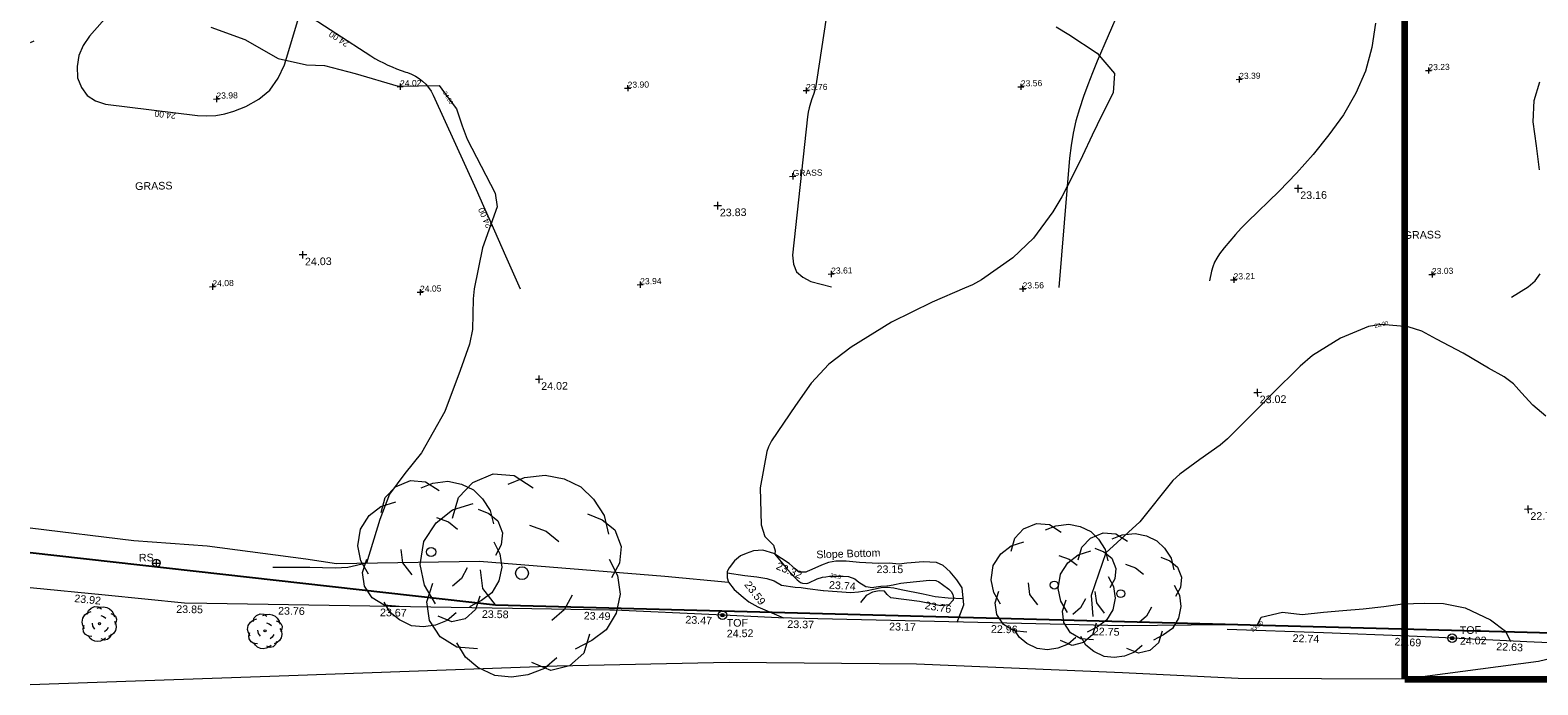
# Model space of a CAD drawing. Header units: millimetres. Extents: x -290717 to 520720, y -88450 to 287762.
# Tile 1 of 256: x -284627 to -210665, y -74103 to -41999. Entities that reach past the tile are written whole.
import ezdxf

# ---------------------------------------------------------------- set-up
doc = ezdxf.new("R2010")
doc.units = ezdxf.units.MM
doc.linetypes.add('IMPORT-UG_ELEC_STREET LIGHTING_QLB2 _2_', pattern=[2700, 1500, -300, 0, -250, 150, -300, 0, -200])
for name, color, linetype, lineweight, true_color in [('00__TOPO__TOP_OF_FENCE_SYMBOL', 7, 'Continuous', 9, 0x666666), ('00_TOPO_FURN_SIGN', 7, 'Continuous', 9, 0x666666), ('00_TOPO_LEVEL_SPOT', 7, 'Continuous', 9, 0x666666), ('00_TOPO_TREE', 7, 'Continuous', 9, 0x666666), ('00_UAV_FENCE', 7, 'Continuous', 9, 0x264c2f), ('00_UAV_FORM_LINES', 7, 'Continuous', 9, 0x666666), ('00_UAV_FURN_SIGN', 6, 'Continuous', 9, 0xff00ff), ('00_UAV_SLOPE_BOTTOM', 30, 'Continuous', 9, 0xff7f00), ('00_UAV_SLOPE_TOP', 40, 'Continuous', 9, 0xffbf00), ('00_UAV_TOP_OF_FENCE', 6, 'Continuous', 9, 0xff00ff), ('01_DTM_CONTOUR_MNR', 7, 'Continuous', 9, 0xa5a552), ('01_DTM_CONTOUR_MNR_LABELS', 7, 'Continuous', 9, 0xa5a552), ('12333-PUM-2D-U-0001-C01 - Rev2_REVIT IMPORT_dwg', 7, 'Continuous', 9, 0x767676), ('A_RHA_Line', 7, 'Continuous', 9, 0x00a600), ('CONTOURS_INDEX', 4, 'Continuous', 9, 0x00ffff), ('CONTOURS_INDEX_LVL', 4, 'Continuous', 9, 0x00ffff), ('CONTOURS_MINOR', 7, 'Continuous', 9, 0x00a5a5), ('PUM-SURVEY BOUNDARY_EXTENT', 190, 'Continuous', 25, 0x7f00ff), ('SPOT_HEIGHTS_LVL', 7, 'Continuous', 9, 0x00a500)]:
    doc.layers.add(name, color=color, linetype=linetype, lineweight=lineweight, true_color=true_color)
for name, color, linetype, lineweight in [('00_TOPO_SURVEY_TEXT', 7, 'Continuous', 9), ('Text', 7, 'Continuous', 9), ('TEXT_TXT', 7, 'Continuous', 9)]:
    doc.layers.add(name, color=color, linetype=linetype, lineweight=lineweight)
doc.styles.add('Arial_3', font='arial.ttf', dxfattribs={"height": 300})
doc.styles.add('Swis721 Lt BT_1', font='swissl.ttf', dxfattribs={"height": 200})
doc.styles.add('Swis721 Lt BT_2', font='swissl.ttf', dxfattribs={"height": 375})

# ---------------------------------------------------------------- blocks, each defined once
blk = doc.blocks.new('12333-PUM-2D-U-0001-C01 - Rev2_REVIT IMPORT_dwg_CONIFEROUS_TREE-2077082-Site Location Plan Existing')
at = {"layer": '00_TOPO_TREE', "color": 254, "true_color": 0xcccccc, "flags": 128}
for points in [[(533664313, 725492019), (533664503, 725492652), (533664946, 725493094), (533665578, 725493347), (533666211, 725493284), (533666780, 725492905)], [(533666021, 725493031), (533666527, 725493221), (533667159, 725493284), (533667728, 725493158), (533668234, 725492905), (533668614, 725492525), (533668930, 725492019), (533669056, 725491450)], [(533663744, 725489427), (533663428, 725489996), (533663302, 725490628), (533663428, 725491324), (533663808, 725491893), (533664313, 725492272), (533664946, 725492462)], [(533668424, 725492083), (533668867, 725491893), (533669246, 725491577), (533669436, 725491071), (533669372, 725490565), (533669120, 725490122)], [(533666653, 725491766), (533667159, 725491577), (533667539, 725491261)], [(533665578, 725489363), (533665199, 725489869), (533665136, 725490438)], [(533669056, 725490691), (533669309, 725490185), (533669372, 725489616), (533669246, 725489047), (533668930, 725488541), (533668487, 725488225), (533667981, 725487972)], [(533665009, 725488035), (533664377, 725488099), (533663871, 725488415), (533663555, 725488921), (533663491, 725489490), (533663681, 725490059)], [(533667918, 725489616), (533667665, 725489174), (533667286, 725488857)], [(533667412, 725487719), (533667033, 725487403), (533666527, 725487213), (533666021, 725487150), (533665515, 725487213), (533665009, 725487466), (533664630, 725487782), (533664377, 725488225)], [(533668424, 725488415), (533668234, 725487846), (533667792, 725487466), (533667222, 725487340), (533666653, 725487593)]]:
    blk.add_lwpolyline(points, dxfattribs=at)
at = {"layer": '00_TOPO_TREE', "color": 254, "true_color": 0xcccccc}
blk.add_circle((533666400, 725490312), 195, dxfattribs=at)
blk = doc.blocks.new('12333-PUM-2D-U-0001-C01 - Rev2_REVIT IMPORT_dwg_CONIFEROUS_TREE-2077083-Site Location Plan Existing')
at = {"layer": '00_TOPO_TREE', "color": 254, "true_color": 0xcccccc, "flags": 128}
for points in [[(533667592, 725491524), (533667780, 725492149), (533668218, 725492587), (533668843, 725492837), (533669468, 725492774), (533670030, 725492399)], [(533669280, 725492524), (533669780, 725492712), (533670405, 725492774), (533670968, 725492649), (533671468, 725492399), (533671843, 725492024), (533672156, 725491524), (533672281, 725490962)], [(533667030, 725488961), (533666717, 725489524), (533666592, 725490149), (533666717, 725490837), (533667092, 725491399), (533667592, 725491774), (533668218, 725491962)], [(533669905, 725491274), (533670405, 725491087), (533670781, 725490774)], [(533671656, 725491587), (533672093, 725491399), (533672468, 725491087), (533672656, 725490586), (533672593, 725490086), (533672343, 725489649)], [(533668280, 725487586), (533667655, 725487648), (533667155, 725487961), (533666842, 725488461), (533666780, 725489024), (533666967, 725489586)], [(533668843, 725488899), (533668468, 725489399), (533668405, 725489961)], [(533672281, 725490211), (533672531, 725489711), (533672593, 725489149), (533672468, 725488586), (533672156, 725488086), (533671718, 725487773), (533671218, 725487523)], [(533671156, 725489149), (533670906, 725488711), (533670531, 725488399)], [(533670656, 725487273), (533670280, 725486961), (533669780, 725486773), (533669280, 725486711), (533668780, 725486773), (533668280, 725487023), (533667905, 725487336), (533667655, 725487773)], [(533671656, 725487961), (533671468, 725487398), (533671031, 725487023), (533670468, 725486898), (533669905, 725487148)]]:
    blk.add_lwpolyline(points, dxfattribs=at)
at = {"layer": '00_TOPO_TREE', "color": 254, "true_color": 0xcccccc}
blk.add_circle((533669655, 725489836), 193, dxfattribs=at)
blk = doc.blocks.new('12333-PUM-2D-U-0001-C01 - Rev2_REVIT IMPORT_dwg_CONIFEROUS_TREE-2077084-Site Location Plan Existing')
at = {"layer": '00_TOPO_TREE', "color": 254, "true_color": 0xcccccc, "flags": 128}
for points in [[(533633441, 725494451), (533633662, 725495185), (533634175, 725495698), (533634909, 725495992), (533635643, 725495919), (533636304, 725495478)], [(533635423, 725495625), (533636010, 725495845), (533636745, 725495919), (533637405, 725495772), (533637992, 725495478), (533638433, 725495038), (533638800, 725494451), (533638947, 725493790)], [(533632781, 725491441), (533632414, 725492102), (533632267, 725492836), (533632414, 725493643), (533632854, 725494304), (533633441, 725494744), (533634175, 725494964)], [(533636157, 725494157), (533636745, 725493937), (533637185, 725493570)], [(533638213, 725494524), (533638726, 725494304), (533639167, 725493937), (533639387, 725493350), (533639314, 725492762), (533639020, 725492248)], [(533634909, 725491368), (533634469, 725491955), (533634396, 725492615)], [(533638947, 725492909), (533639240, 725492322), (533639314, 725491661), (533639167, 725491001), (533638800, 725490413), (533638286, 725490046), (533637699, 725489753)], [(533634249, 725489826), (533633515, 725489899), (533632927, 725490266), (533632560, 725490854), (533632487, 725491514), (533632707, 725492175)], [(533637625, 725491661), (533637332, 725491147), (533636891, 725490780)], [(533637038, 725489459), (533636598, 725489092), (533636010, 725488872), (533635423, 725488798), (533634836, 725488872), (533634249, 725489165), (533633808, 725489532), (533633515, 725490046)], [(533638213, 725490266), (533637992, 725489606), (533637479, 725489165), (533636818, 725489019), (533636157, 725489312)]]:
    blk.add_lwpolyline(points, dxfattribs=at)
at = {"layer": '00_TOPO_TREE', "color": 254, "true_color": 0xcccccc}
blk.add_circle((533635864, 725492469), 226, dxfattribs=at)
blk = doc.blocks.new('12333-PUM-2D-U-0001-C01 - Rev2_REVIT IMPORT_dwg_CONIFEROUS_TREE-2077085-Site Location Plan Existing')
at = {"layer": '00_TOPO_TREE', "color": 254, "true_color": 0xcccccc, "flags": 128}
for points in [[(533636944, 725494103), (533637249, 725495122), (533637963, 725495835), (533638981, 725496243), (533640000, 725496141), (533640917, 725495529)], [(533639695, 725495733), (533640510, 725496039), (533641529, 725496141), (533642446, 725495937), (533643261, 725495529), (533643872, 725494918), (533644382, 725494103), (533644586, 725493186)], [(533636027, 725489925), (533635517, 725490842), (533635313, 725491861), (533635517, 725492982), (533636129, 725493899), (533636944, 725494511), (533637963, 725494816)], [(533643567, 725494205), (533644280, 725493899), (533644891, 725493390), (533645197, 725492575), (533645095, 725491759), (533644687, 725491046)], [(533640714, 725493695), (533641529, 725493390), (533642140, 725492880)], [(533644586, 725491963), (533644993, 725491148), (533645095, 725490231), (533644891, 725489314), (533644382, 725488499), (533643669, 725487989), (533642853, 725487582)], [(533638981, 725489823), (533638370, 725490639), (533638268, 725491556)], [(533638064, 725487684), (533637046, 725487786), (533636230, 725488295), (533635721, 725489110), (533635619, 725490027), (533635925, 725490944)], [(533642751, 725490231), (533642344, 725489518), (533641733, 725489008)], [(533643567, 725488295), (533643261, 725487378), (533642548, 725486767), (533641631, 725486563), (533640714, 725486971)], [(533641936, 725487174), (533641325, 725486665), (533640510, 725486359), (533639695, 725486257), (533638880, 725486359), (533638064, 725486767), (533637453, 725487276), (533637046, 725487989)]]:
    blk.add_lwpolyline(points, dxfattribs=at)
at = {"layer": '00_TOPO_TREE', "color": 254, "true_color": 0xcccccc}
blk.add_circle((533640306, 725491352), 314, dxfattribs=at)
blk = doc.blocks.new('12333-PUM-2D-U-0001-C01 - Rev2_REVIT IMPORT_dwg_MM-2077200-Site Location Plan Existing')
at = {"layer": '00_TOPO_LEVEL_SPOT', "color": 254, "true_color": 0xcccccc, "flags": 128}
for points in [[(0, -500), (0, 0), (-500, 0)], [(500, 0), (0, 0), (0, 500)]]:
    blk.add_lwpolyline(points, dxfattribs=at)
blk = doc.blocks.new('12333-PUM-2D-U-0001-C01 - Rev2_REVIT IMPORT_dwg_MSL_RoadSign_SYM-2077242-Site Location Plan Existing')
at = {"layer": '00_TOPO_FURN_SIGN', "color": 254, "true_color": 0xcccccc}
for p, q in [((-500, 0), (500, 0)), ((0, -500), (0, 500))]:
    blk.add_line(p, q, dxfattribs=at)
blk.add_circle((0, 0), 500, dxfattribs=at)
blk = doc.blocks.new('12333-PUM-2D-U-0001-C01 - Rev2_REVIT IMPORT_dwg_CONIFEROUS_TREE-2077251-Site Location Plan Existing')
at = {"layer": '00_TOPO_TREE', "color": 254, "true_color": 0xcccccc, "flags": 128}
for points in [[(-1889, 1546), (-1718, 2118), (-1317, 2519), (-744, 2748), (-172, 2691), (344, 2347)], [(-344, 2462), (115, 2634), (687, 2691), (1202, 2576), (1660, 2347), (2004, 2004), (2290, 1546), (2405, 1031)], [(-2405, -802), (-2691, -286), (-2805, 286), (-2691, 916), (-2347, 1431), (-1889, 1775), (-1317, 1947)], [(-744, -859), (-1088, -401), (-1145, 115)], [(229, 1317), (687, 1145), (1031, 859)], [(2405, 344), (2634, -115), (2691, -630), (2576, -1145), (2290, -1603), (1889, -1889), (1431, -2118)], [(1832, 1603), (2233, 1431), (2576, 1145), (2748, 687), (2691, 229), (2462, -172)], [(-1260, -2061), (-1832, -2004), (-2290, -1718), (-2576, -1260), (-2634, -744), (-2462, -229)], [(916, -2347), (573, -2634), (115, -2805), (-344, -2863), (-802, -2805), (-1260, -2576), (-1603, -2290), (-1832, -1889)], [(1832, -1718), (1660, -2233), (1260, -2576), (744, -2691), (229, -2462)], [(1374, -630), (1145, -1031), (802, -1317)]]:
    blk.add_lwpolyline(points, dxfattribs=at)
at = {"layer": '00_TOPO_TREE', "color": 254, "true_color": 0xcccccc}
blk.add_circle((0, 0), 177, dxfattribs=at)
blk = doc.blocks.new('12333-PUM-2D-U-0001-C01 - Rev2_REVIT IMPORT_dwg_MSL_Node_LineworkTOF-2077248-Site Location Plan Existing')
at = {"layer": '00__TOPO__TOP_OF_FENCE_SYMBOL', "color": 254, "true_color": 0xcccccc, "flags": 128}
for points in [[(165, 165), (0, 0), (-165, 165)], [(165, -165), (0, 0), (-165, -165)]]:
    blk.add_lwpolyline(points, dxfattribs=at)
at = {"layer": '00__TOPO__TOP_OF_FENCE_SYMBOL', "color": 254, "true_color": 0xcccccc}
for radius in [563, 234]:
    blk.add_circle((0, 0), radius, dxfattribs=at)
blk = doc.blocks.new('12333-PUM-2D-U-0001-C01 - Rev2_REVIT IMPORT_dwg_MGS62954_T2_Galway_ITM_3d_Rev1-2077680-Site Location Plan Existing')
at = {"layer": '00_UAV_FENCE', "color": 254, "true_color": 0xcccccc, "flags": 128}
for points in [[(533674756, 725488214), (533669756, 725488248), (533669702, 725488248), (533664765, 725488452), (533659773, 725488659), (533654782, 725488865), (533652845, 725488945), (533649792, 725489139), (533644802, 725489455), (533644586, 725489469), (533639806, 725489630), (533634809, 725489798), (533629813, 725489966), (533624816, 725490134), (533623725, 725490171), (533619844, 725490628), (533616166, 725491061)], [(533754455, 725484290), (533749464, 725484516), (533744473, 725484742), (533739483, 725484968), (533734842, 725485179), (533734492, 725485195), (533729498, 725485435), (533724504, 725485675), (533720801, 725485853), (533719511, 725485922), (533714518, 725486192), (533711585, 725486351), (533709524, 725486414), (533704526, 725486568), (533699529, 725486722), (533694531, 725486875), (533692462, 725486939), (533689539, 725487129), (533684550, 725487454), (533683769, 725487505), (533679558, 725487735), (533674850, 725487993)]]:
    blk.add_lwpolyline(points, dxfattribs=at)
at = {"layer": '00_UAV_FORM_LINES', "color": 254, "true_color": 0xcccccc}
blk.add_line((533616814, 725517854), (533616632, 725517776), dxfattribs=at)
at = {"layer": '00_UAV_FORM_LINES', "color": 254, "true_color": 0xcccccc, "flags": 128}
for points in [[(533616218, 725494003), (533621299, 725493278), (533624882, 725492961)], [(533624882, 725492961), (533629721, 725492233), (533631207, 725491983), (533638226, 725491975), (533647312, 725491079), (533650423, 725490742)], [(533693562, 725486905), (533690091, 725486152), (533683523, 725485403), (533675340, 725485570), (533669670, 725485951), (533659577, 725486552), (533650384, 725486794), (533641951, 725486762), (533628773, 725486515), (533616083, 725486299)]]:
    blk.add_lwpolyline(points, dxfattribs=at)
at = {"layer": '00_UAV_SLOPE_BOTTOM', "color": 254, "true_color": 0xcccccc, "flags": 128}
blk.add_lwpolyline([(533661606, 725488583), (533661951, 725489419), (533661876, 725490260), (533661634, 725490656), (533661311, 725491058), (533660963, 725491365), (533660638, 725491514), (533659991, 725491566), (533659403, 725491527), (533659195, 725491507), (533658807, 725491472), (533658321, 725491529), (533657797, 725491519), (533656861, 725491584), (533656217, 725491657), (533655713, 725491672), (533655347, 725491607), (533655007, 725491495), (533654528, 725491287), (533654297, 725491192), (533654219, 725491160), (533653901, 725491171), (533653699, 725491336), (533653416, 725491595), (533652674, 725492105), (533652136, 725492268), (533651682, 725492243), (533651308, 725492125), (533651039, 725492008), (533650738, 725491781), (533650476, 725491438), (533650363, 725491256), (533650358, 725490944), (533650358, 725490943), (533650423, 725490742), (533650691, 725490375), (533651137, 725489989), (533651397, 725489760), (533651849, 725489494), (533653095, 725488935)], dxfattribs=at)
at = {"layer": '00_UAV_SLOPE_TOP', "color": 254, "true_color": 0xcccccc, "flags": 128}
blk.add_lwpolyline([(533650362, 725491190), (533651229, 725491042), (533651824, 725490970), (533652312, 725490886), (533652662, 725490755), (533653023, 725490545), (533653693, 725490425), (533653983, 725490412), (533654294, 725490358), (533655058, 725490240), (533655079, 725490238), (533656421, 725490122), (533656798, 725490147), (533657214, 725490210), (533657535, 725490270), (533657903, 725490345), (533658222, 725490345), (533658521, 725490319), (533658892, 725490224), (533659955, 725489991), (533660556, 725489860), (533661183, 725489784), (533661922, 725489739)], dxfattribs=at)
at = {"layer": '01_DTM_CONTOUR_MNR', "color": 254, "true_color": 0xcccccc, "flags": 128}
for points in [[(533625507, 725518392), (533627169, 725517757), (533628777, 725516792), (533630172, 725516458), (533631045, 725516414), (533632545, 725515988), (533634650, 725515340), (533636650, 725515340), (533637089, 725514726), (533637483, 725514173), (533637749, 725513340), (533637983, 725512673), (533638650, 725511340), (533639317, 725510007), (533639401, 725509340), (533638650, 725507340), (533638200, 725505340), (533638150, 725504840), (533638091, 725503340), (533637932, 725502622), (533637449, 725501340), (533636650, 725499340), (533635483, 725497340), (533634650, 725496340), (533633879, 725495340), (533633383, 725494103), (533632690, 725491980), (533631773, 725491780), (533631151, 725491755), (533629896, 725491811), (533628565, 725491833), (533628080, 725491840)], [(533666970, 725517683), (533667582, 725517295), (533668965, 725516356), (533669789, 725515340), (533669706, 725514396), (533669150, 725513340), (533668650, 725512340), (533668150, 725511340), (533667650, 725510340), (533667101, 725509340), (533666650, 725508622), (533665679, 725507340), (533664650, 725506396), (533663100, 725505340), (533662650, 725505104), (533662250, 725504940), (533660650, 725504284), (533658650, 725503340), (533656650, 725502144), (533655532, 725501340), (533654650, 725500424), (533653857, 725499340), (533652650, 725497626), (533652501, 725497340), (533652417, 725497107), (533652062, 725495340), (533652079, 725493515), (533652252, 725492946), (533652667, 725492511), (533652746, 725492224), (533652720, 725492070), (533653246, 725491397), (533653316, 725491318), (533653507, 725491113), (533653695, 725490882), (533653792, 725490783), (533653953, 725490664), (533654050, 725490627), (533654268, 725490608), (533654359, 725490629), (533654770, 725490815), (533655034, 725490893), (533655204, 725490920), (533655376, 725490936), (533655691, 725490934), (533656048, 725490932), (533656318, 725490908), (533656619, 725490782), (533656820, 725490616), (533657161, 725490400), (533657488, 725490353), (533657549, 725490360), (533657895, 725490402), (533658194, 725490414), (533658227, 725490418), (533658495, 725490469), (533658560, 725490481), (533658870, 725490535), (533659020, 725490555), (533659172, 725490566), (533660291, 725490667), (533660598, 725490635), (533660748, 725490565), (533660922, 725490439), (533661222, 725490197), (533661333, 725490079), (533661410, 725489938), (533661450, 725489770), (533661425, 725489666), (533661206, 725489436), (533660825, 725489389), (533659778, 725489616), (533658381, 725489832), (533658190, 725489986), (533658075, 725490154), (533657811, 725490187), (533657477, 725490123), (533657173, 725489965), (533656874, 725489618)], [(533690650, 725498176), (533690032, 725498722), (533689486, 725499340), (533689096, 725499786), (533688650, 725500134), (533687887, 725500577), (533686650, 725501340), (533685358, 725502048), (533684650, 725502440), (533683983, 725502673), (533682668, 725502803), (533682650, 725502805), (533682031, 725502721), (533680650, 725502172), (533679269, 725501340), (533678650, 725500842), (533677238, 725499494), (533676576, 725498832), (533675025, 725497340), (533674650, 725497030), (533673650, 725496340), (533672650, 725495650), (533672308, 725495340), (533670650, 725493340), (533668958, 725491847), (533668202, 725489768), (533668272, 725488738)], [(533676306, 725488118), (533676526, 725488557), (533677571, 725488794), (533678530, 725488665), (533679585, 725488755), (533680537, 725488820), (533681536, 725488890), (533682545, 725488984), (533683464, 725489091), (533684550, 725489111), (533685472, 725489068), (533686539, 725488851), (533687774, 725488234), (533688486, 725487670), (533688726, 725487159)]]:
    blk.add_lwpolyline(points, dxfattribs=at)
for name, p, xscale, yscale, zscale in [('12333-PUM-2D-U-0001-C01 - Rev2_REVIT IMPORT_dwg_MM-2077200-Site Location Plan Existing', (533678705, 725509546), 0.375, 0.375, 0.375), ('12333-PUM-2D-U-0001-C01 - Rev2_REVIT IMPORT_dwg_MM-2077200-Site Location Plan Existing', (533650220, 725509197), 0.375, 0.375, 0.375), ('12333-PUM-2D-U-0001-C01 - Rev2_REVIT IMPORT_dwg_MM-2077200-Site Location Plan Existing', (533629829, 725507148), 0.375, 0.375, 0.375), ('12333-PUM-2D-U-0001-C01 - Rev2_REVIT IMPORT_dwg_MM-2077200-Site Location Plan Existing', (533641311, 725500838), 0.375, 0.375, 0.375), ('12333-PUM-2D-U-0001-C01 - Rev2_REVIT IMPORT_dwg_MM-2077200-Site Location Plan Existing', (533676540, 725499570), 0.375, 0.375, 0.375), ('12333-PUM-2D-U-0001-C01 - Rev2_REVIT IMPORT_dwg_MM-2077200-Site Location Plan Existing', (533689717, 725493622), 0.375, 0.375, 0.375), ('12333-PUM-2D-U-0001-C01 - Rev2_REVIT IMPORT_dwg_MSL_RoadSign_SYM-2077242-Site Location Plan Existing', (533622380, 725492157), 0.375, 0.375, 0.375), ('12333-PUM-2D-U-0001-C01 - Rev2_REVIT IMPORT_dwg_CONIFEROUS_TREE-2077251-Site Location Plan Existing', (533619538, 725489241), 0.3048, 0.3048, 0.3048), ('12333-PUM-2D-U-0001-C01 - Rev2_REVIT IMPORT_dwg_CONIFEROUS_TREE-2077251-Site Location Plan Existing', (533627653, 725488742), 0.3048, 0.3048, 0.3048), ('12333-PUM-2D-U-0001-C01 - Rev2_REVIT IMPORT_dwg_MSL_Node_LineworkTOF-2077248-Site Location Plan Existing', (533650101, 725489119), 0.375, 0.375, 0.375), ('12333-PUM-2D-U-0001-C01 - Rev2_REVIT IMPORT_dwg_MSL_Node_LineworkTOF-2077248-Site Location Plan Existing', (533685871, 725487369), 0.375, 0.375, 0.375)]:
    blk.add_blockref(name, p, dxfattribs=dict(xscale=xscale, yscale=yscale, zscale=zscale))
for name in ['12333-PUM-2D-U-0001-C01 - Rev2_REVIT IMPORT_dwg_CONIFEROUS_TREE-2077085-Site Location Plan Existing', '12333-PUM-2D-U-0001-C01 - Rev2_REVIT IMPORT_dwg_CONIFEROUS_TREE-2077084-Site Location Plan Existing', '12333-PUM-2D-U-0001-C01 - Rev2_REVIT IMPORT_dwg_CONIFEROUS_TREE-2077082-Site Location Plan Existing', '12333-PUM-2D-U-0001-C01 - Rev2_REVIT IMPORT_dwg_CONIFEROUS_TREE-2077083-Site Location Plan Existing']:
    blk.add_blockref(name, (0, 0))
at = {"layer": '00_TOPO_LEVEL_SPOT', "char_height": 375, "width": 1495.9, "attachment_point": 1, "line_spacing_factor": 1.005062, "style": 'Swis721 Lt BT_2'}
for s, insert in [('23.83', (533650315, 725509050)), ('23.16', (533678800, 725509398)), ('24.03', (533629924, 725507001)), ('24.02', (533641406, 725500691)), ('23.02', (533676635, 725499423)), ('22.76', (533689812, 725493474))]:
    blk.add_mtext(s, dxfattribs=dict(at, insert=insert))
at = {"layer": '00_TOPO_SURVEY_TEXT', "color": 251, "true_color": 0x666666, "char_height": 375, "width": 2018.28, "attachment_point": 1, "line_spacing_factor": 1.005062, "style": 'Swis721 Lt BT_2'}
for insert in [(533621657, 725510845), (533683839, 725507358)]:
    blk.add_mtext('GRASS', dxfattribs=dict(at, insert=insert))
at = {"layer": '00_UAV_FENCE', "color": 251, "true_color": 0x666666, "char_height": 375, "width": 1495.9, "attachment_point": 1, "line_spacing_factor": 1.005062, "style": 'Swis721 Lt BT_2'}
for s, insert, rotation in [('23.92', (533618349, 725490694), 353.2844), ('23.85', (533623321, 725490076), 358.07265), ('23.76', (533628313, 725489907), 358.07265), ('23.67', (533633310, 725489739), 358.07265), ('23.58', (533638308, 725489571), 358.07265), ('23.49', (533643304, 725489406), 357.70493), ('23.47', (533648291, 725489125), 356.36953), ('23.37', (533653283, 725488818), 357.63229), ('23.17', (533658274, 725488612), 357.63229), ('22.96', (533663264, 725488405), 357.63229), ('22.75', (533668261, 725488198), 357.73963), ('22.74', (533678056, 725487698), 356.8682), ('22.69', (533683052, 725487439), 356.40396), ('22.63', (533688042, 725487117), 356.27474)]:
    blk.add_mtext(s, dxfattribs=dict(at, insert=insert, rotation=rotation))
at = {"layer": '00_UAV_FURN_SIGN', "color": 251, "true_color": 0x666666, "insert": (533621526, 725492625), "char_height": 375, "width": 783.57, "attachment_point": 1, "line_spacing_factor": 1.005062, "style": 'Swis721 Lt BT_2'}
blk.add_mtext('RS', dxfattribs=at)
at = {"layer": '00_UAV_SLOPE_BOTTOM', "color": 251, "true_color": 0x666666, "char_height": 375, "attachment_point": 1, "line_spacing_factor": 1.005062, "style": 'Swis721 Lt BT_2'}
for s, insert, width, rotation in [('Slope Bottom', (533654754, 725492201), 3685.14, 0.75135), ('23.32', (533652886, 725491692), 1495.9, 336.32347), ('23.15', (533657701, 725491427), 1495.9, 358.91235), ('23.59', (533651478, 725490817), 1495.9, 306.58634)]:
    blk.add_mtext(s, dxfattribs=dict(at, insert=insert, width=width, rotation=rotation))
at = {"layer": '00_UAV_SLOPE_TOP', "color": 251, "true_color": 0x666666, "char_height": 375, "width": 1495.9, "attachment_point": 1, "line_spacing_factor": 1.005062, "style": 'Swis721 Lt BT_2'}
for s, insert, rotation in [('23.74', (533655370, 725490710), 355.05203), ('23.76', (533660072, 725489627), 349.6967)]:
    blk.add_mtext(s, dxfattribs=dict(at, insert=insert, rotation=rotation))
at = {"layer": '00_UAV_TOP_OF_FENCE', "color": 251, "true_color": 0x666666, "char_height": 375, "attachment_point": 1, "line_spacing_factor": 1.005062, "style": 'Swis721 Lt BT_2'}
for s, insert, width in [('TOF', (533650300, 725488920), 1163.48), ('24.52', (533650295, 725488399), 1495.9), ('24.02', (533686246, 725487416), 1495.9), ('TOF', (533686251, 725487937), 1163.48)]:
    blk.add_mtext(s, dxfattribs=dict(at, insert=insert, width=width))
at = {"layer": '01_DTM_CONTOUR_MNR_LABELS', "color": 251, "true_color": 0x666666, "char_height": 200, "attachment_point": 2, "line_spacing_factor": 1.005062, "style": 'Swis721 Lt BT_1'}
for s, insert, width, rotation in [('24.00', (533637175, 725514776), 797.8, 299.82908), ('23.00', (533682645, 725502911), 797.8, 12.45713), ('23.5', (533655709, 725491032), 620.51, 349.34907), ('23.00', (533676245, 725488197), 797.8, 37.57719)]:
    blk.add_mtext(s, dxfattribs=dict(at, insert=insert, width=width, rotation=rotation))
blk = doc.blocks.new('12333-PUM-2D-U-0001-C01 - Rev2_REVIT IMPORT_dwg_SPOT-2077713-Site Location Plan Existing')
at = {"layer": 'Text', "color": 253, "true_color": 0xaaaaaa}
for p, q in [((-500, 0), (500, 0)), ((0, 500), (0, -500))]:
    blk.add_line(p, q, dxfattribs=at)
blk = doc.blocks.new('12333-PUM-2D-U-0001-C01 - Rev2_REVIT IMPORT_dwg_SPOT-2077775-Site Location Plan Existing')
at = {"layer": 'SPOT_HEIGHTS_LVL', "color": 9, "true_color": 0xaae1aa}
for p, q in [((-500, 0), (500, 0)), ((0, 500), (0, -500))]:
    blk.add_line(p, q, dxfattribs=at)
blk = doc.blocks.new('12333-PUM-2D-U-0001-C01 - Rev2_REVIT IMPORT_dwg-1620468-Site Location Plan Existing')
at = {"layer": 'CONTOURS_INDEX', "color": 131, "true_color": 0xaaffff, "flags": 128}
blk.add_lwpolyline([(-19492, -95571), (-21536, -97798), (-21852, -98256), (-22075, -98743), (-22160, -99271), (-22151, -99828), (-21968, -100315), (-21697, -100713), (-21295, -100978), (-20805, -101154), (-16300, -101783), (-15848, -101813), (-15400, -101799), (-14959, -101719), (-14523, -101596), (-13928, -101380), (-13282, -101035), (-12728, -100600), (-12314, -100031), (-11994, -99371), (-11142, -96721), (-7749, -99007), (-7550, -99135), (-7347, -99256), (-7139, -99369), (-6927, -99474), (-6712, -99572), (-6494, -99666), (-6274, -99753), (-6052, -99835), (-5972, -99864), (-5772, -99948), (-5580, -100046), (-5401, -100164), (-5230, -100297), (-5077, -100450), (-4939, -100613), (-4825, -100794), (-4726, -100986), (-2704, -105659), (-2352, -106474), (-2003, -107290), (-1656, -108107), (-1310, -108924), (-622, -110561)], dxfattribs=at)
at = {"layer": 'CONTOURS_MINOR', "color": 254, "true_color": 0xaae1e1, "flags": 128}
for points in [[(14639, -97443), (14091, -100647), (14048, -100862), (13994, -101074), (13928, -101282), (13852, -101488), (13771, -101711), (13705, -101926), (13657, -102145), (13620, -102366), (12756, -109139), (12804, -109582), (12950, -109959), (13244, -110237), (13636, -110450), (14648, -110721)], [(41560, -98263), (41356, -99456), (41034, -100605), (40533, -101688), (39914, -102727), (39172, -103707), (38393, -104655), (37558, -105554), (36687, -106421), (35105, -107901), (34800, -108200), (34504, -108507), (34221, -108827), (33948, -109156), (33713, -109450), (33579, -109645), (33463, -109849), (33375, -110067), (33306, -110293), (33198, -110761)], [(29468, -93221), (29489, -93230), (29678, -93291), (29901, -93423), (29998, -93499), (30079, -93587), (30135, -93692), (30174, -93809), (30218, -94027), (30242, -94261), (30237, -94491), (30190, -94717), (30114, -94939), (27879, -99890), (27631, -100461), (27394, -101037), (27173, -101619), (26964, -102206), (26783, -102800), (26630, -103401), (26519, -104010), (26436, -104626), (25798, -110951)], [(47988, -111811), (48821, -111320), (49163, -111033), (49426, -110702)], [(49478, -105591), (49357, -104412), (49205, -103236), (49272, -102196), (49563, -101281)]]:
    blk.add_lwpolyline(points, dxfattribs=at)
at = {"layer": 'PUM-SURVEY BOUNDARY_EXTENT', "color": 201, "true_color": 0xd4aaff, "flags": 128}
blk.add_lwpolyline([(-24883, -123071), (-2098, -126031), (83005, -129779), (238850, -129934), (251950, -124072), (259237, -119988)], dxfattribs=at)
blk.add_blockref('12333-PUM-2D-U-0001-C01 - Rev2_REVIT IMPORT_dwg_MGS62954_T2_Galway_ITM_3d_Rev1-2077680-Site Location Plan Existing', (-533641080, -725615854))
at = {"xscale": 0.3, "yscale": 0.3, "zscale": 0.3}
for name, p in [('12333-PUM-2D-U-0001-C01 - Rev2_REVIT IMPORT_dwg_SPOT-2077775-Site Location Plan Existing', (-6338, -100546)), ('12333-PUM-2D-U-0001-C01 - Rev2_REVIT IMPORT_dwg_SPOT-2077775-Site Location Plan Existing', (44114, -100636)), ('12333-PUM-2D-U-0001-C01 - Rev2_REVIT IMPORT_dwg_SPOT-2077775-Site Location Plan Existing', (-15356, -100993)), ('12333-PUM-2D-U-0001-C01 - Rev2_REVIT IMPORT_dwg_SPOT-2077775-Site Location Plan Existing', (4824, -100814)), ('12333-PUM-2D-U-0001-C01 - Rev2_REVIT IMPORT_dwg_SPOT-2077775-Site Location Plan Existing', (13575, -101082)), ('12333-PUM-2D-U-0001-C01 - Rev2_REVIT IMPORT_dwg_SPOT-2077775-Site Location Plan Existing', (24112, -101082)), ('12333-PUM-2D-U-0001-C01 - Rev2_REVIT IMPORT_dwg_SPOT-2077775-Site Location Plan Existing', (34827, -100904)), ('12333-PUM-2D-U-0001-C01 - Rev2_REVIT IMPORT_dwg_SPOT-2077713-Site Location Plan Existing', (12840, -105279)), ('12333-PUM-2D-U-0001-C01 - Rev2_REVIT IMPORT_dwg_SPOT-2077775-Site Location Plan Existing', (-15714, -110190)), ('12333-PUM-2D-U-0001-C01 - Rev2_REVIT IMPORT_dwg_SPOT-2077775-Site Location Plan Existing', (14646, -110101)), ('12333-PUM-2D-U-0001-C01 - Rev2_REVIT IMPORT_dwg_SPOT-2077775-Site Location Plan Existing', (-5534, -110637)), ('12333-PUM-2D-U-0001-C01 - Rev2_REVIT IMPORT_dwg_SPOT-2077775-Site Location Plan Existing', (5271, -110458)), ('12333-PUM-2D-U-0001-C01 - Rev2_REVIT IMPORT_dwg_SPOT-2077775-Site Location Plan Existing', (24022, -110994)), ('12333-PUM-2D-U-0001-C01 - Rev2_REVIT IMPORT_dwg_SPOT-2077775-Site Location Plan Existing', (34381, -110726)), ('12333-PUM-2D-U-0001-C01 - Rev2_REVIT IMPORT_dwg_SPOT-2077775-Site Location Plan Existing', (44114, -110637))]:
    blk.add_blockref(name, p, dxfattribs=at)
at = {"layer": 'CONTOURS_INDEX_LVL', "char_height": 300, "width": 1256.11, "attachment_point": 1, "line_spacing_factor": 0.941778, "style": 'Arial_3'}
for insert, rotation in [((-8953, -98576), 146.02439), ((-17387, -101944), 172.29883), ((-2220, -107590), 113.07232)]:
    blk.add_mtext('24.00', dxfattribs=dict(at, insert=insert, rotation=rotation))
at = {"layer": 'SPOT_HEIGHTS_LVL', "char_height": 300, "width": 1256.11, "attachment_point": 1, "line_spacing_factor": 0.941778, "style": 'Arial_3'}
for s, insert in [('24.02', (-6338, -100231)), ('23.90', (4824, -100499)), ('23.39', (34827, -100589)), ('23.23', (44114, -100321)), ('23.98', (-15356, -100678)), ('23.76', (13575, -100767)), ('23.56', (24112, -100767)), ('24.08', (-15714, -109875)), ('23.94', (5271, -110143)), ('23.61', (14646, -109786)), ('24.05', (-5534, -110322)), ('23.56', (24022, -110679)), ('23.21', (34381, -110411)), ('23.03', (44114, -110322))]:
    blk.add_mtext(s, dxfattribs=dict(at, insert=insert))
at = {"layer": 'TEXT_TXT', "insert": (12840, -104964), "char_height": 300, "width": 1751.95, "attachment_point": 1, "line_spacing_factor": 0.941778, "style": 'Arial_3'}
blk.add_mtext('GRASS', dxfattribs=at)

msp = doc.modelspace()

# ---------------------------------------------------------------- linework, layer by layer
at = {"layer": 'A_RHA_Line', "color": 1, "lineweight": 140, "true_color": 0xff0000}
for q in [(-217182, 45632), (190683, -73821)]:
    msp.add_line((-217182, -73821), q, dxfattribs=at)

# ---------------------------------------------------------------- block references
at = {"layer": '12333-PUM-2D-U-0001-C01 - Rev2_REVIT IMPORT_dwg', "color": 254, "linetype": 'IMPORT-UG_ELEC_STREET LIGHTING_QLB2 _2_', "true_color": 0xffd4d4, "rotation": 0.9999999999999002}
msp.add_blockref('12333-PUM-2D-U-0001-C01 - Rev2_REVIT IMPORT_dwg-1620468-Site Location Plan Existing', (-261895, 55870), dxfattribs=at)

doc.saveas('drawing.dxf')
